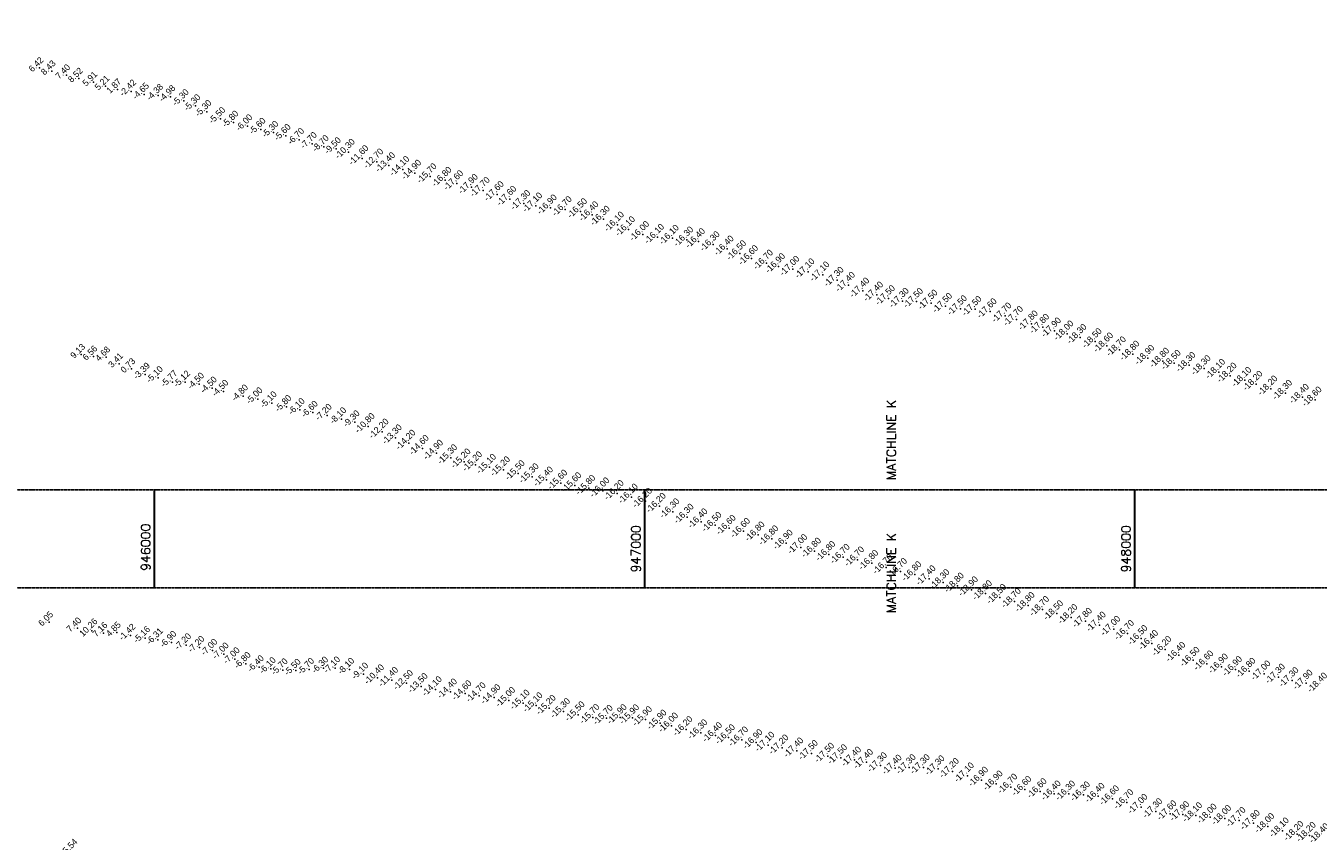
# Model space of a CAD drawing. Header units: feet. Extents: x 923032 to 950902, y 470215 to 606658.
# Tile 36 of 66: x 945738 to 948374, y 552499 to 554163. Entities that reach past the tile are written whole.
import ezdxf
from ezdxf.enums import TextEntityAlignment as Align

# ---------------------------------------------------------------- set-up
doc = ezdxf.new("R2010")
doc.units = ezdxf.units.FT
doc.header["$MEASUREMENT"] = 0
doc.header["$XCLIPFRAME"] = 0
doc.header["$PDSIZE"] = 100
doc.linetypes.add('DASHED', pattern=[0.75, 0.5, -0.25])
doc.linetypes.add('DASHED2', pattern=[0.375, 0.25, -0.125])
doc.layers.add('ALIGNSPACE-24x36', color=1, linetype='DASHED2', plot=False)
for name, color, linetype in [('ELEV8', 7, 'Continuous'), ('GRID-LABELS-X', 7, 'Continuous'), ('GRID-TICKS-X', 7, 'Continuous'), ('MATCHLINE', 7, 'DASHED'), ('POINTS8', 7, 'Continuous')]:
    doc.layers.add(name, color=color, linetype=linetype)
doc.layers.add('MrSID', color=251, linetype='Continuous', transparency=0.2)
doc.styles.add('MM-STANDARD', font='txt', dxfattribs={"height": 1})
doc.styles.get("Standard").update_dxf_attribs({"font": 'simplex.shx'})
picture_1 = doc.add_image_def('image3.sid', size_in_pixel=(6317, 6971))

msp = doc.modelspace()

# ---------------------------------------------------------------- linework, layer by layer
at = {"layer": 'ALIGNSPACE-24x36'}
for points in [[(944000, 557271.8), (950900.2, 557271.8), (950900.2, 553016), (944000, 553016)], [(944000, 553216), (950900.2, 553216), (950900.2, 548960.2), (944000, 548960.2)]]:
    msp.add_lwpolyline(points, close=True, dxfattribs=at)
at = {"layer": 'GRID-TICKS-X', "const_width": 4, "flags": 128}
for points in [[(946000, 553216), (946000, 553016)], [(947000, 553216), (947000, 553016)], [(948000, 553216), (948000, 553016)]]:
    msp.add_lwpolyline(points, dxfattribs=at)
at = {"layer": 'MATCHLINE'}
for p, q in [((944000, 553216), (950000, 553216)), ((944000, 553016), (950000, 553016))]:
    msp.add_line(p, q, dxfattribs=at)
at = {"layer": 'POINTS8', "color": 250, "linetype": 'Continuous', "lineweight": 0, "transparency": 33554687}
for p in [(945765.9, 554077.1, 6.4), (945790.8, 554070.7, 8.4), (945820.6, 554062.6, 7.4), (945846.1, 554055.6, 8.5), (945875.7, 554048, 5.9), (945900.6, 554039.9, 5.2), (945924.6, 554033.2, 1.9), (945952.9, 554029.3, -2.4), (945979.1, 554022.8, -4.7), (946007.9, 554020.7, -4.4), (946033, 554018.1, -5), (946060.3, 554010, -5.3), (946084.2, 553999.5, -5.3), (946106.8, 553987.9, -5.3), (946134.9, 553973.4, -5.5), (946161.7, 553966, -5.8), (946190.2, 553958.6, -6), (946217.1, 553951.5, -5.6), (946243.2, 553945.1, -5.3), (946268.2, 553938.9, -5.6), (946295.7, 553930.7, -6.7), (946321.6, 553922.4, -7.7), (946345.9, 553916.2, -8.7), (946370.7, 553911.8, -9.5), (946395.8, 553905.2, -10.3), (946423.6, 553892.3, -11.6), (946453.8, 553885.4, -12.7), (946478, 553877.8, -13.4), (946507, 553870.1, -14.1), (946531.1, 553862.5, -14.9), (946562.5, 553855.3, -15.7), (946593.1, 553848, -16.8), (946616.9, 553841, -17.6), (946646.8, 553833.5, -17.9), (946671, 553827.3, -17.7), (946699.6, 553818.9, -17.6), (946725.3, 553809.3, -17.6), (946753.8, 553800.6, -17.3), (946778.1, 553795.7, -17.1), (946807.8, 553791.7, -16.9), (946838.3, 553788.2, -16.7), (946869.5, 553783.9, -16.5), (946892.8, 553777.6, -16.4), (946916.1, 553768.6, -16.3), (946944.7, 553756.7, -16.1), (946967.3, 553747.1, -16.1), (946996.2, 553737.3, -16), (947026.7, 553731.6, -16.1), (947056.7, 553729.8, -16.1), (947086.3, 553726.1, -16.3), (947110.1, 553722.8, -16.4), (947139.9, 553716.5, -16.3), (947168.6, 553707.7, -16.4), (947194.1, 553698.1, -16.5), (947218.4, 553688.3, -16.6), (947248.7, 553678.9, -16.7), (947273.4, 553671.8, -16.9), (947302.8, 553666.4, -17), (947333.6, 553661.2, -17.1), (947363.8, 553654.9, -17.1), (947392.9, 553644, -17.3), (947416.1, 553633.6, -17.4), (947445.2, 553621.9, -17.4), (947473.5, 553613.8, -17.4), (947497.6, 553606.4, -17.5), (947525.9, 553601.1, -17.3), (947554.9, 553600.7, -17.5), (947584.5, 553597.3, -17.5), (947614.2, 553590.7, -17.5), (947644.4, 553585.8, -17.5), (947674.3, 553584.5, -17.5), (947705.1, 553579.7, -17.6), (947735.3, 553571.1, -17.7), (947758.8, 553563.9, -17.7), (947789.1, 553554.9, -17.8), (947812.2, 553548.1, -17.8), (947836.3, 553540.6, -17.9), (947861.9, 553534.4, -18), (947888.5, 553527.3, -18.3), (947919.4, 553518.8, -18.5), (947942.7, 553510, -18.6), (947968.8, 553501.9, -18.7), (945851, 553492.1, 9.1), (945875.7, 553488.3, 6.6), (945901.9, 553486.7, 4.7), (945928.3, 553473.5, 3.4), (947996.3, 553493.2, -18.8), (948026.8, 553484.8, -18.9), (948057.1, 553478.8, -18.8), (948080.7, 553474.4, -18.5), (948110.8, 553470.2, -18.3), (945953.3, 553462.7, 0.7), (945981.1, 553451.7, -3.4), (946007.5, 553444.6, -5.1), (948141.6, 553463.6, -18.3), (948171.3, 553456.1, -18.1), (948194.6, 553448.5, -18.2), (946037.1, 553436, -5.8), (946062.9, 553435.6, -5.1), (946091.5, 553431.4, -4.5), (946117.7, 553423.3, -4.5), (946141.2, 553416.8, -4.5), (948224.8, 553439.6, -18.1), (948247.5, 553431.8, -18.2), (948277.8, 553422.1, -18.2), (946181.2, 553407.1, -4.8), (946210.9, 553401.4, -5), (946239.8, 553393.2, -5.1), (948307.8, 553413.4, -18.3), (948342.1, 553405.1, -18.4), (948368, 553399.6, -18.6), (946269.8, 553385.6, -5.8), (946296.9, 553379.4, -6.1), (946323.6, 553373.9, -6.6), (946352.2, 553367.6, -7.2), (946381.7, 553360.6, -8.1), (946408.9, 553354.4, -9.3), (946436.3, 553345.4, -10.8), (946464.7, 553334.1, -12.2), (946491.7, 553322.3, -13.3), (946519.4, 553311.4, -14.2), (946546.7, 553300.7, -14.6), (946575.7, 553291, -14.9), (946604.6, 553281.6, -15.3), (946631.9, 553273.2, -15.2), (946655.4, 553267.2, -15.2), (946683.8, 553262.1, -15.1), (946712.3, 553257.1, -15.2), (946742.3, 553249.3, -15.5), (946770.8, 553242.9, -15.3), (946800, 553236.3, -15.4), (946829.2, 553229.9, -15.6), (946857.9, 553224.6, -15.6), (946886.3, 553219.2, -15.8), (946915.1, 553214.1, -16), (946944.4, 553208.7, -16.2), (946973.2, 553201.4, -16.1), (947001.9, 553192.8, -16.2), (947030.2, 553182.6, -16.2), (947057.9, 553171.4, -16.3), (947086.9, 553160.4, -16.3), (947115.2, 553150.9, -16.4), (947143.9, 553143.8, -16.5), (947172.9, 553137.7, -16.6), (947202, 553131.4, -16.6), (947231.7, 553124.2, -16.8), (947259.8, 553116.2, -16.8), (947289.1, 553107.5, -16.9), (947318.8, 553098.4, -17), (947346.8, 553091.1, -16.8), (947376, 553084.3, -16.8), (947405.4, 553078.3, -16.7), (947434.7, 553073.2, -16.7), (947463.6, 553066.1, -16.8), (947492.7, 553057.4, -16.7), (947522.2, 553049.5, -16.7), (947551.6, 553042.9, -16.8), (947580.5, 553034.7, -17.4), (947608.9, 553026.9, -18.3), (947638.2, 553019.8, -18.8), (947667, 553012.1, -18.9), (947695.6, 553004.2, -18.8), (947724.7, 552996.6, -18.5), (947754.5, 552988.2, -18.7), (947782.6, 552980.2, -18.8), (947812.1, 552971.9, -18.7), (945785.6, 552945.8, 6), (947840.7, 552963.3, -18.5), (947870.1, 552955.6, -18.2), (947899.5, 552948, -17.8), (945843.2, 552933.7, 7.4), (945872.6, 552928.1, 10.3), (945896.5, 552923.8, 7.2), (945923.7, 552924.6, 4.8), (945951.6, 552918.6, -1.4), (947927.8, 552940.1, -17.4), (947957.3, 552931.6, -17), (947985.2, 552923, -16.7), (945981.3, 552913.5, -5.2), (946007.4, 552910.1, -6.3), (946035.2, 552904.2, -6.9), (946065.2, 552899.3, -7.2), (946092.4, 552894, -7.2), (946118.7, 552888, -7), (948012.8, 552912.7, -16.5), (948034.6, 552902.6, -16.4), (948061.7, 552890.4, -16.2), (946141.8, 552880.6, -7), (946164.3, 552870.7, -7), (946186.6, 552861.2, -6.8), (948090.2, 552878.5, -16.4), (948119.1, 552868.4, -16.5), (946213.6, 552854.4, -6.4), (946237.8, 552850.6, -6.1), (946262.2, 552848.1, -5.7), (946288.7, 552847.2, -5.5), (946316, 552849, -5.7), (946344.8, 552851.7, -6.3), (946369.1, 552852.1, -7.1), (946398, 552849.3, -8.1), (946426.5, 552839.6, -9.1), (948147.1, 552860.9, -16.6), (948176.9, 552854.6, -16.9), (948205.7, 552849.4, -16.9), (948233.2, 552845.9, -16.8), (948263.8, 552840.5, -17), (946455.4, 552832.5, -10.4), (946484.2, 552827.3, -11.4), (946514.3, 552821.2, -12.5), (946544.3, 552814.8, -13.5), (948293.2, 552833.9, -17.3), (948321, 552826.9, -17.3), (948349.6, 552821.6, -17.9), (946573.3, 552808.3, -14.1), (946604.1, 552803.6, -14.4), (946633.9, 552800.1, -14.6), (946662.7, 552795.9, -14.7), (946693, 552792, -14.9), (946722.9, 552786.3, -15), (946752.4, 552780.9, -15.1), (946778.7, 552775.5, -15.1), (946805.7, 552770.3, -15.2), (946834.8, 552763.6, -15.3), (946864.6, 552757.1, -15.5), (946894.7, 552751.6, -15.7), (946922.1, 552749.8, -15.7), (946950.3, 552751.3, -15.9), (946975.7, 552750.9, -15.9), (947002, 552747.1, -15.9), (947031.7, 552740.1, -15.9), (947055.1, 552734.2, -16), (947084.7, 552726.9, -16.2), (947115, 552720.3, -16.3), (947144.9, 552714.6, -16.4), (947171.2, 552710.2, -16.5), (947198.1, 552705.8, -16.7), (947227.5, 552700.3, -16.9), (947251.9, 552695, -17.1), (947280.4, 552689.4, -17.2), (947310.7, 552683.3, -17.4), (947340.4, 552678.1, -17.5), (947373.6, 552672.6, -17.5), (947400.1, 552669.3, -17.5), (947428.6, 552664.6, -17.4), (947453, 552659.9, -17.4), (947481.3, 552653.1, -17.3), (947511.4, 552648.2, -17.4), (947540, 552649.2, -17.3), (947568.8, 552649.1, -17.3), (947598.8, 552646.8, -17.3), (947628.1, 552641.4, -17.2), (947658.7, 552632.4, -17.1), (947687.6, 552623.7, -16.9), (947717.4, 552615.9, -16.9), (947747.2, 552609.4, -16.7), (947776, 552604.7, -16.6), (947807.1, 552600.1, -16.6), (947835.9, 552595.6, -16.4), (947865.2, 552595.4, -16.3), (947895.4, 552593.6, -16.3), (947925.3, 552590.8, -16.4), (947954.8, 552585.6, -16.6), (947984, 552577.9, -16.7), (948012.9, 552568.2, -17), (948043, 552559.4, -17.3), (948072.1, 552555, -17.6), (948098.1, 552553.3, -17.9), (948124.3, 552551.1, -18.1), (948154, 552548.2, -18), (948183.6, 552545.5, -18), (948212.9, 552541.4, -17.7), (948242.1, 552535.5, -17.8), (948271.6, 552529, -18), (948301.2, 552520.1, -18.1), (948331.1, 552513.1, -18.2), (948356.2, 552510.8, -18.2)]:
    msp.add_point(p, dxfattribs=at)

# ---------------------------------------------------------------- texts
at = {"layer": 'ELEV8', "color": 18, "true_color": 0x000000, "transparency": 33554687, "style": 'MM-STANDARD'}
for s, p in [('6.42', (945765.9, 554077.1, 6.4)), ('8.43', (945790.8, 554070.7, 8.4)), ('7.40', (945820.6, 554062.6, 7.4)), ('8.52', (945846.1, 554055.6, 8.5)), ('5.91', (945875.7, 554048, 5.9)), ('5.21', (945900.6, 554039.9, 5.2)), ('1.87', (945924.6, 554033.2, 1.9)), ('-2.42', (945952.9, 554029.3, -2.4)), ('-4.65', (945979.1, 554022.8, -4.7)), ('-4.38', (946007.9, 554020.7, -4.4)), ('-4.98', (946033, 554018.1, -5)), ('-5.30', (946060.3, 554010, -5.3)), ('-5.30', (946084.2, 553999.5, -5.3)), ('-5.30', (946106.8, 553987.9, -5.3)), ('-5.50', (946134.9, 553973.4, -5.5)), ('-5.80', (946161.7, 553966, -5.8)), ('-6.00', (946190.2, 553958.6, -6)), ('-5.60', (946217.1, 553951.5, -5.6)), ('-5.30', (946243.2, 553945.1, -5.3)), ('-5.60', (946268.2, 553938.9, -5.6)), ('-6.70', (946295.7, 553930.7, -6.7)), ('-7.70', (946321.6, 553922.4, -7.7)), ('-8.70', (946345.9, 553916.2, -8.7)), ('-9.50', (946370.7, 553911.8, -9.5)), ('-10.30', (946395.8, 553905.2, -10.3)), ('-11.60', (946423.6, 553892.3, -11.6)), ('-12.70', (946453.8, 553885.4, -12.7)), ('-13.40', (946478, 553877.8, -13.4)), ('-14.10', (946507, 553870.1, -14.1)), ('-14.90', (946531.1, 553862.5, -14.9)), ('-15.70', (946562.5, 553855.3, -15.7)), ('-16.80', (946593.1, 553848, -16.8)), ('-17.60', (946616.9, 553841, -17.6)), ('-17.90', (946646.8, 553833.5, -17.9)), ('-17.70', (946671, 553827.3, -17.7)), ('-17.60', (946699.6, 553818.9, -17.6)), ('-17.60', (946725.3, 553809.3, -17.6)), ('-17.30', (946753.8, 553800.6, -17.3)), ('-17.10', (946778.1, 553795.7, -17.1)), ('-16.90', (946807.8, 553791.7, -16.9)), ('-16.70', (946838.3, 553788.2, -16.7)), ('-16.50', (946869.5, 553783.9, -16.5)), ('-16.40', (946892.8, 553777.6, -16.4)), ('-16.30', (946916.1, 553768.6, -16.3)), ('-16.10', (946944.7, 553756.7, -16.1)), ('-16.10', (946967.3, 553747.1, -16.1)), ('-16.00', (946996.2, 553737.3, -16)), ('-16.10', (947026.7, 553731.6, -16.1)), ('-16.10', (947056.7, 553729.8, -16.1)), ('-16.30', (947086.3, 553726.1, -16.3)), ('-16.40', (947110.1, 553722.8, -16.4)), ('-16.30', (947139.9, 553716.5, -16.3)), ('-16.40', (947168.6, 553707.7, -16.4)), ('-16.50', (947194.1, 553698.1, -16.5)), ('-16.60', (947218.4, 553688.3, -16.6)), ('-16.70', (947248.7, 553678.9, -16.7)), ('-16.90', (947273.4, 553671.8, -16.9)), ('-17.00', (947302.8, 553666.4, -17)), ('-17.10', (947333.6, 553661.2, -17.1)), ('-17.10', (947363.8, 553654.9, -17.1)), ('-17.30', (947392.9, 553644, -17.3)), ('-17.40', (947416.1, 553633.6, -17.4)), ('-17.40', (947445.2, 553621.9, -17.4)), ('-17.40', (947473.5, 553613.8, -17.4)), ('-17.50', (947497.6, 553606.4, -17.5)), ('-17.30', (947525.9, 553601.1, -17.3)), ('-17.50', (947554.9, 553600.7, -17.5)), ('-17.50', (947584.5, 553597.3, -17.5)), ('-17.50', (947614.2, 553590.7, -17.5)), ('-17.50', (947644.4, 553585.8, -17.5)), ('-17.50', (947674.3, 553584.5, -17.5)), ('-17.60', (947705.1, 553579.7, -17.6)), ('-17.70', (947735.3, 553571.1, -17.7)), ('-17.70', (947758.8, 553563.9, -17.7)), ('-17.80', (947789.1, 553554.9, -17.8)), ('-17.80', (947812.2, 553548.1, -17.8)), ('-17.90', (947836.3, 553540.6, -17.9)), ('-18.00', (947861.9, 553534.4, -18)), ('-18.30', (947888.5, 553527.3, -18.3)), ('-18.50', (947919.4, 553518.8, -18.5)), ('-18.60', (947942.7, 553510, -18.6)), ('-18.70', (947968.8, 553501.9, -18.7)), ('-18.80', (947996.3, 553493.2, -18.8)), ('9.13', (945851, 553492.1, 9.1)), ('6.56', (945875.7, 553488.3, 6.6)), ('4.68', (945901.9, 553486.7, 4.7)), ('3.41', (945928.3, 553473.5, 3.4)), ('-18.90', (948026.8, 553484.8, -18.9)), ('-18.80', (948057.1, 553478.8, -18.8)), ('-18.50', (948080.7, 553474.4, -18.5)), ('-18.30', (948110.8, 553470.2, -18.3)), ('0.73', (945953.3, 553462.7, 0.7)), ('-3.39', (945981.1, 553451.7, -3.4)), ('-5.10', (946007.5, 553444.6, -5.1)), ('-18.30', (948141.6, 553463.6, -18.3)), ('-18.10', (948171.3, 553456.1, -18.1)), ('-18.20', (948194.6, 553448.5, -18.2)), ('-18.10', (948224.8, 553439.6, -18.1)), ('-5.77', (946037.1, 553436, -5.8)), ('-5.12', (946062.9, 553435.6, -5.1)), ('-4.50', (946091.5, 553431.4, -4.5)), ('-4.50', (946117.7, 553423.3, -4.5)), ('-4.50', (946141.2, 553416.8, -4.5)), ('-18.20', (948247.5, 553431.8, -18.2)), ('-18.20', (948277.8, 553422.1, -18.2)), ('-18.30', (948307.8, 553413.4, -18.3)), ('-4.80', (946181.2, 553407.1, -4.8)), ('-5.00', (946210.9, 553401.4, -5)), ('-5.10', (946239.8, 553393.2, -5.1)), ('-18.40', (948342.1, 553405.1, -18.4)), ('-18.60', (948368, 553399.6, -18.6)), ('-5.80', (946269.8, 553385.6, -5.8)), ('-6.10', (946296.9, 553379.4, -6.1)), ('-6.60', (946323.6, 553373.9, -6.6)), ('-7.20', (946352.2, 553367.6, -7.2)), ('-8.10', (946381.7, 553360.6, -8.1)), ('-9.30', (946408.9, 553354.4, -9.3)), ('-10.80', (946436.3, 553345.4, -10.8)), ('-12.20', (946464.7, 553334.1, -12.2)), ('-13.30', (946491.7, 553322.3, -13.3)), ('-14.20', (946519.4, 553311.4, -14.2)), ('-14.60', (946546.7, 553300.7, -14.6)), ('-14.90', (946575.7, 553291, -14.9)), ('-15.30', (946604.6, 553281.6, -15.3)), ('-15.20', (946631.9, 553273.2, -15.2)), ('-15.20', (946655.4, 553267.2, -15.2)), ('-15.10', (946683.8, 553262.1, -15.1)), ('-15.20', (946712.3, 553257.1, -15.2)), ('-15.50', (946742.3, 553249.3, -15.5)), ('-15.30', (946770.8, 553242.9, -15.3)), ('-15.40', (946800, 553236.3, -15.4)), ('-15.60', (946829.2, 553229.9, -15.6)), ('-15.60', (946857.9, 553224.6, -15.6)), ('-15.80', (946886.3, 553219.2, -15.8)), ('-16.00', (946915.1, 553214.1, -16)), ('-16.20', (946944.4, 553208.7, -16.2)), ('-16.10', (946973.2, 553201.4, -16.1)), ('-16.20', (947001.9, 553192.8, -16.2)), ('-16.20', (947030.2, 553182.6, -16.2)), ('-16.30', (947057.9, 553171.4, -16.3)), ('-16.30', (947086.9, 553160.4, -16.3)), ('-16.40', (947115.2, 553150.9, -16.4)), ('-16.50', (947143.9, 553143.8, -16.5)), ('-16.60', (947172.9, 553137.7, -16.6)), ('-16.60', (947202, 553131.4, -16.6)), ('-16.80', (947231.7, 553124.2, -16.8)), ('-16.80', (947259.8, 553116.2, -16.8)), ('-16.90', (947289.1, 553107.5, -16.9)), ('-17.00', (947318.8, 553098.4, -17)), ('-16.80', (947346.8, 553091.1, -16.8)), ('-16.80', (947376, 553084.3, -16.8)), ('-16.70', (947405.4, 553078.3, -16.7)), ('-16.70', (947434.7, 553073.2, -16.7)), ('-16.80', (947463.6, 553066.1, -16.8)), ('-16.70', (947492.7, 553057.4, -16.7)), ('-16.70', (947522.2, 553049.5, -16.7)), ('-16.80', (947551.6, 553042.9, -16.8)), ('-17.40', (947580.5, 553034.7, -17.4)), ('-18.30', (947608.9, 553026.9, -18.3)), ('-18.80', (947638.2, 553019.8, -18.8)), ('-18.90', (947667, 553012.1, -18.9)), ('-18.80', (947695.6, 553004.2, -18.8)), ('-18.50', (947724.7, 552996.6, -18.5)), ('-18.70', (947754.5, 552988.2, -18.7)), ('-18.80', (947782.6, 552980.2, -18.8)), ('-18.70', (947812.1, 552971.9, -18.7)), ('6.05', (945785.6, 552945.8, 6)), ('-18.50', (947840.7, 552963.3, -18.5)), ('-18.20', (947870.1, 552955.6, -18.2)), ('-17.80', (947899.5, 552948, -17.8)), ('-17.40', (947927.8, 552940.1, -17.4)), ('7.40', (945843.2, 552933.7, 7.4)), ('10.26', (945872.6, 552928.1, 10.3)), ('7.16', (945896.5, 552923.8, 7.2)), ('4.85', (945923.7, 552924.6, 4.8)), ('-1.42', (945951.6, 552918.6, -1.4)), ('-17.00', (947957.3, 552931.6, -17)), ('-16.70', (947985.2, 552923, -16.7)), ('-16.50', (948012.8, 552912.7, -16.5)), ('-5.16', (945981.3, 552913.5, -5.2)), ('-6.31', (946007.4, 552910.1, -6.3)), ('-6.90', (946035.2, 552904.2, -6.9)), ('-7.20', (946065.2, 552899.3, -7.2)), ('-7.20', (946092.4, 552894, -7.2)), ('-16.40', (948034.6, 552902.6, -16.4)), ('-16.20', (948061.7, 552890.4, -16.2)), ('-7.00', (946118.7, 552888, -7)), ('-7.00', (946141.8, 552880.6, -7)), ('-7.00', (946164.3, 552870.7, -7)), ('-16.40', (948090.2, 552878.5, -16.4)), ('-16.50', (948119.1, 552868.4, -16.5)), ('-16.60', (948147.1, 552860.9, -16.6)), ('-6.80', (946186.6, 552861.2, -6.8)), ('-6.40', (946213.6, 552854.4, -6.4)), ('-6.10', (946237.8, 552850.6, -6.1)), ('-5.70', (946262.2, 552848.1, -5.7)), ('-5.50', (946288.7, 552847.2, -5.5)), ('-5.70', (946316, 552849, -5.7)), ('-6.30', (946344.8, 552851.7, -6.3)), ('-7.10', (946369.1, 552852.1, -7.1)), ('-8.10', (946398, 552849.3, -8.1)), ('-9.10', (946426.5, 552839.6, -9.1)), ('-16.90', (948176.9, 552854.6, -16.9)), ('-16.90', (948205.7, 552849.4, -16.9)), ('-16.80', (948233.2, 552845.9, -16.8)), ('-17.00', (948263.8, 552840.5, -17)), ('-17.30', (948293.2, 552833.9, -17.3)), ('-10.40', (946455.4, 552832.5, -10.4)), ('-11.40', (946484.2, 552827.3, -11.4)), ('-12.50', (946514.3, 552821.2, -12.5)), ('-13.50', (946544.3, 552814.8, -13.5)), ('-14.10', (946573.3, 552808.3, -14.1)), ('-17.30', (948321, 552826.9, -17.3)), ('-17.90', (948349.6, 552821.6, -17.9)), ('-18.40', (948379.3, 552815.7, -18.4)), ('-14.40', (946604.1, 552803.6, -14.4)), ('-14.60', (946633.9, 552800.1, -14.6)), ('-14.70', (946662.7, 552795.9, -14.7)), ('-14.90', (946693, 552792, -14.9)), ('-15.00', (946722.9, 552786.3, -15)), ('-15.10', (946752.4, 552780.9, -15.1)), ('-15.10', (946778.7, 552775.5, -15.1)), ('-15.20', (946805.7, 552770.3, -15.2)), ('-15.30', (946834.8, 552763.6, -15.3)), ('-15.50', (946864.6, 552757.1, -15.5)), ('-15.70', (946894.7, 552751.6, -15.7)), ('-15.70', (946922.1, 552749.8, -15.7)), ('-15.90', (946950.3, 552751.3, -15.9)), ('-15.90', (946975.7, 552750.9, -15.9)), ('-15.90', (947002, 552747.1, -15.9)), ('-15.90', (947031.7, 552740.1, -15.9)), ('-16.00', (947055.1, 552734.2, -16)), ('-16.20', (947084.7, 552726.9, -16.2)), ('-16.30', (947115, 552720.3, -16.3)), ('-16.40', (947144.9, 552714.6, -16.4)), ('-16.50', (947171.2, 552710.2, -16.5)), ('-16.70', (947198.1, 552705.8, -16.7)), ('-16.90', (947227.5, 552700.3, -16.9)), ('-17.10', (947251.9, 552695, -17.1)), ('-17.20', (947280.4, 552689.4, -17.2)), ('-17.40', (947310.7, 552683.3, -17.4)), ('-17.50', (947340.4, 552678.1, -17.5)), ('-17.50', (947373.6, 552672.6, -17.5)), ('-17.50', (947400.1, 552669.3, -17.5)), ('-17.40', (947428.6, 552664.6, -17.4)), ('-17.40', (947453, 552659.9, -17.4)), ('-17.30', (947481.3, 552653.1, -17.3)), ('-17.40', (947511.4, 552648.2, -17.4)), ('-17.30', (947540, 552649.2, -17.3)), ('-17.30', (947568.8, 552649.1, -17.3)), ('-17.30', (947598.8, 552646.8, -17.3)), ('-17.20', (947628.1, 552641.4, -17.2)), ('-17.10', (947658.7, 552632.4, -17.1)), ('-16.90', (947687.6, 552623.7, -16.9)), ('-16.90', (947717.4, 552615.9, -16.9)), ('-16.70', (947747.2, 552609.4, -16.7)), ('-16.60', (947776, 552604.7, -16.6)), ('-16.60', (947807.1, 552600.1, -16.6)), ('-16.40', (947835.9, 552595.6, -16.4)), ('-16.30', (947865.2, 552595.4, -16.3)), ('-16.30', (947895.4, 552593.6, -16.3)), ('-16.40', (947925.3, 552590.8, -16.4)), ('-16.60', (947954.8, 552585.6, -16.6)), ('-16.70', (947984, 552577.9, -16.7)), ('-17.00', (948012.9, 552568.2, -17)), ('-17.30', (948043, 552559.4, -17.3)), ('-17.60', (948072.1, 552555, -17.6)), ('-17.90', (948098.1, 552553.3, -17.9)), ('-18.10', (948124.3, 552551.1, -18.1)), ('-18.00', (948154, 552548.2, -18)), ('-18.00', (948183.6, 552545.5, -18)), ('-17.70', (948212.9, 552541.4, -17.7)), ('-17.80', (948242.1, 552535.5, -17.8)), ('-18.00', (948271.6, 552529, -18)), ('-18.10', (948301.2, 552520.1, -18.1)), ('-18.20', (948331.1, 552513.1, -18.2)), ('-18.20', (948356.2, 552510.8, -18.2)), ('-18.40', (948382.6, 552508.2, -18.4)), ('5.54', (945835.3, 552481.5, 5.5))]:
    msp.add_text(s, height=13, rotation=45, dxfattribs=at).set_placement(p, align=Align.BOTTOM_CENTER)
at = {"layer": 'GRID-LABELS-X'}
for s, p in [('MATCHLINE K', (947512.7, 553236.1)), ('946000', (945991.6, 553050.6)), ('947000', (946991.6, 553047.5)), ('MATCHLINE K', (947512.7, 552964.2)), ('948000', (947991.6, 553047.5))]:
    msp.add_text(s, height=18.75, rotation=90, dxfattribs=at).set_placement(p)

# ---------------------------------------------------------------- pictures from other files: only their frames are drawn
at = {"layer": 'MrSID'}
image = msp.add_image(picture_1, insert=(943865.4, 538494.6), size_in_units=(20725.1, 22870.7), dxfattribs=at)
image.set_boundary_path([(-0.5, -0.5), (1869.32, 6970.5)])

doc.saveas('drawing.dxf')
